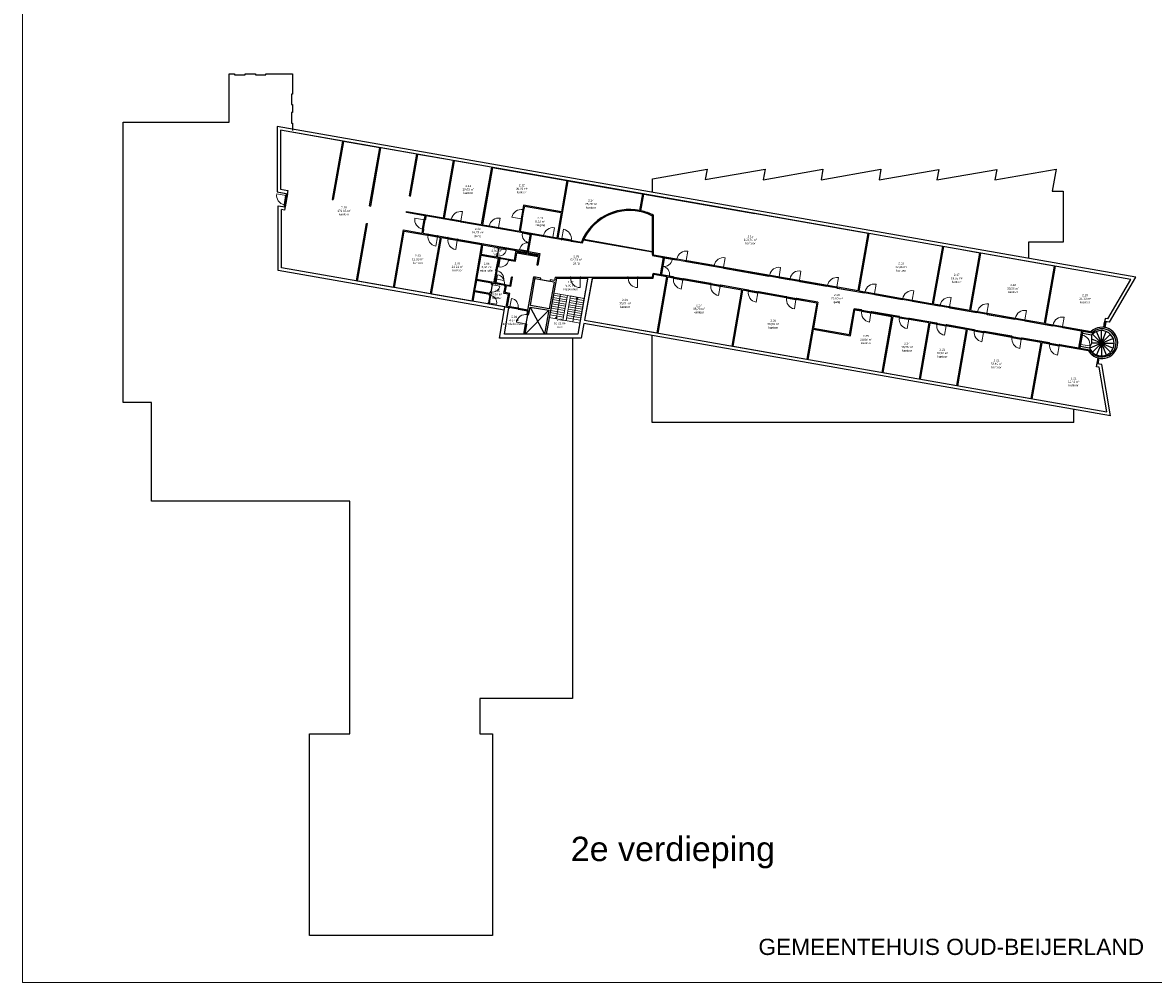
# Model space of a CAD drawing. Header units: inches. Extents: x 15 to 546804, y -66 to 267312.
# Tile 12 of 256: x 214980 to 322572, y 12 to 91344. Entities that reach past the tile are written whole.
import ezdxf

# ---------------------------------------------------------------- set-up
doc = ezdxf.new("R2010")
doc.units = ezdxf.units.IN
doc.header["$MEASUREMENT"] = 0
doc.layers.add('Contour lijnen_2', color=7, linetype='Continuous', lineweight=9)
doc.layers.add('HVA - Contour lijnen', color=7, linetype='Continuous', lineweight=9)
doc.layers.add('LAYER20', color=7, linetype='Continuous')
doc.styles.get("Standard").update_dxf_attribs({"font": 'arial.ttf'})

# ---------------------------------------------------------------- blocks, each defined once
blk = doc.blocks.new('*U3')
at = {"color": 7}
blk.add_lwpolyline([(0, 0), (0, 700, -0.414214), (700, 0, -0.667023)], format="xyb", dxfattribs=at)
blk = doc.blocks.new('*U5')
for points in [[(0, 0), (50, 0), (50, 100), (0, 100)], [(50, 60), (950, 60), (950, 100), (50, 100)], [(950, 0), (1000, 0), (1000, 100), (950, 100)]]:
    blk.add_lwpolyline(points, close=True)
at = {"layer": 'Contour lijnen_2', "xscale": 1.285714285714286, "yscale": 1.285714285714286, "zscale": 1.285714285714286}
blk.add_blockref('*U3', (50, 100), dxfattribs=at)
blk = doc.blocks.new('*U282')
for points in [[(0, 0), (50, 0), (50, 100), (0, 100)], [(50, 60), (1610, 60), (1610, 100), (50, 100)], [(1610, 0), (1660, 0), (1660, 100), (1610, 100)]]:
    blk.add_lwpolyline(points, close=True)
at = {"layer": 'Contour lijnen_2', "color": 7}
blk.add_lwpolyline([(1610, 100), (1610, 880, 0.4142136), (830, 100, 0.4142136), (50, 880), (50, 100)], format="xyb", dxfattribs=at)
blk = doc.blocks.new('*U284')
for points in [[(0, 0), (50, 0), (50, 100), (0, 100)], [(50, 60), (1609, 60), (1609, 100), (50, 100)], [(1609, 0), (1659, 0), (1659, 100), (1609, 100)]]:
    blk.add_lwpolyline(points, close=True)
at = {"layer": 'Contour lijnen_2', "color": 7}
blk.add_lwpolyline([(1609, 100), (1609, 879, 0.4142136), (829, 100, 0.4142136), (50, 879), (50, 100)], format="xyb", dxfattribs=at)
blk = doc.blocks.new('*U4')
for points in [[(0, 0), (50, 0), (50, 100), (0, 100)], [(50, 60), (850, 60), (850, 100), (50, 100)], [(850, 0), (900, 0), (900, 100), (850, 100)]]:
    blk.add_lwpolyline(points, close=True)
at = {"layer": 'Contour lijnen_2', "xscale": 1.142857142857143, "yscale": 1.142857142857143, "zscale": 1.142857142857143}
blk.add_blockref('*U3', (50, 100), dxfattribs=at)
blk = doc.blocks.new('*U277')
for points in [[(0, 0), (50, 0), (50, 100), (0, 100)], [(50, 60), (850, 60), (850, 100), (50, 100)], [(850, 0), (900, 0), (900, 100), (850, 100)]]:
    blk.add_lwpolyline(points, close=True)
at = {"layer": 'Contour lijnen_2', "xscale": 1.142857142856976, "yscale": 1.142857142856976, "zscale": 1.142857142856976}
blk.add_blockref('*U3', (50, 100), dxfattribs=at)
blk = doc.blocks.new('*U279')
for points in [[(0, 0), (50, 0), (50, 100), (0, 100)], [(50, 60), (750, 60), (750, 100), (50, 100)], [(750, 0), (800, 0), (800, 100), (750, 100)]]:
    blk.add_lwpolyline(points, close=True)
at = {"layer": 'Contour lijnen_2'}
blk.add_blockref('*U3', (50, 100), dxfattribs=at)
blk = doc.blocks.new('*U281')
for points in [[(0, 0), (50, 0), (50, 100), (0, 100)], [(50, 60), (750, 60), (750, 100), (50, 100)], [(750, 0), (800, 0), (800, 100), (750, 100)]]:
    blk.add_lwpolyline(points, close=True)
at = {"layer": 'Contour lijnen_2'}
blk.add_blockref('*U3', (50, 100), dxfattribs=at)
blk = doc.blocks.new('*U236')
for points in [[(0, 0), (50, 0), (50, 100), (0, 100)], [(50, 60), (750, 60), (750, 100), (50, 100)], [(750, 0), (800, 0), (800, 100), (750, 100)]]:
    blk.add_lwpolyline(points, close=True)
at = {"layer": 'Contour lijnen_2'}
blk.add_blockref('*U3', (50, 100), dxfattribs=at)
blk = doc.blocks.new('*U239')
for points in [[(0, 0), (50, 0), (50, 100), (0, 100)], [(50, 60), (950, 60), (950, 100), (50, 100)], [(950, 0), (1000, 0), (1000, 100), (950, 100)]]:
    blk.add_lwpolyline(points, close=True)
at = {"layer": 'Contour lijnen_2', "xscale": 1.285714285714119, "yscale": 1.285714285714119, "zscale": 1.285714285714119}
blk.add_blockref('*U3', (50, 100), dxfattribs=at)

msp = doc.modelspace()

# ---------------------------------------------------------------- linework, layer by layer
for p, q in [((240671, 81781), (240671, 81067)), ((239213, 81454), (239213, 75231)), ((320901, 67121), (239213, 81454)), ((239513, 81097), (239513, 75483)), ((320424, 66900), (239513, 81097)), ((245406, 80063), (244433, 74519)), ((245504, 80046), (244532, 74501)), ((248971, 79437), (245504, 80046)), ((247999, 73893), (248971, 79437)), ((248097, 73876), (249070, 79420)), ((251782, 74854), (252478, 78822)), ((251880, 74836), (252576, 78805)), ((255029, 72761), (255984, 78207)), ((255127, 72744), (256083, 78190)), ((259579, 77576), (258624, 72130)), ((259678, 77559), (258722, 72113)), ((259678, 77559), (266770, 76314)), ((239513, 75483), (240222, 75359)), ((240222, 75359), (239898, 73512)), ((266868, 76297), (265912, 70851)), ((266770, 76314), (266246, 73331)), ((266868, 76297), (284646, 73178)), ((239213, 75231), (240171, 75063)), ((240072, 75081), (239852, 73825)), ((240171, 75063), (239950, 73808)), ((240147, 74928), (240048, 74945)), ((244433, 74519), (244532, 74501)), ((251782, 74854), (251880, 74836)), ((273711, 73467), (273989, 75048)), ((273809, 73446), (274087, 75030)), ((239302, 67769), (239302, 73921)), ((239302, 73921), (239950, 73808)), ((239602, 68021), (239602, 73564)), ((239898, 73512), (239602, 73564)), ((239974, 73943), (239876, 73960)), ((247999, 73893), (248097, 73876)), ((251505, 73278), (251522, 73376)), ((255714, 72540), (251505, 73278)), ((251522, 73376), (255029, 72761)), ((262651, 73962), (262587, 73595)), ((262587, 73595), (262685, 73578)), ((266246, 73331), (262651, 73962)), ((262732, 73846), (262685, 73578)), ((266229, 73232), (262732, 73846)), ((266229, 73232), (265814, 70868)), ((246748, 66767), (247708, 72238)), ((246847, 66750), (247807, 72221)), ((247708, 72238), (247807, 72221)), ((253258, 72970), (253200, 72639)), ((253200, 72639), (253299, 72622)), ((253357, 72953), (253299, 72622)), ((255127, 72744), (255731, 72638)), ((255731, 72638), (255713, 72539)), ((256716, 72465), (256698, 72366)), ((259309, 71909), (256699, 72367)), ((256716, 72465), (258624, 72130)), ((258722, 72113), (259326, 72007)), ((262414, 72610), (262219, 71499)), ((262512, 72593), (262317, 71482)), ((262414, 72610), (262512, 72593)), ((274923, 69270), (274923, 72941)), ((275023, 69253), (275023, 73003)), ((250255, 66152), (251215, 71628)), ((250353, 66134), (251297, 71512)), ((251215, 71628), (252969, 71323)), ((251297, 71512), (253508, 71124)), ((253027, 71654), (252969, 71323)), ((253027, 71654), (253126, 71637)), ((253126, 71637), (253068, 71305)), ((253068, 71305), (253526, 71223)), ((253526, 71223), (253508, 71124)), ((254511, 71050), (254493, 70951)), ((254511, 71050), (255424, 70889)), ((259326, 72007), (259309, 71908)), ((260311, 71834), (260293, 71736)), ((264489, 71001), (260294, 71737)), ((260311, 71834), (262219, 71499)), ((262317, 71482), (264506, 71098)), ((263025, 69574), (263311, 71206)), ((264506, 71098), (264488, 71000)), ((294476, 65839), (295432, 71285)), ((294575, 65822), (295530, 71268)), ((253786, 65532), (254729, 70910)), ((253884, 65515), (254828, 70893)), ((254493, 70951), (254729, 70910)), ((254828, 70893), (255407, 70791)), ((255424, 70889), (255407, 70791)), ((256409, 70717), (256392, 70618)), ((256392, 70618), (258654, 70221)), ((256409, 70717), (264184, 69370)), ((258654, 70221), (257711, 64843)), ((258753, 70204), (258596, 69308)), ((258753, 70204), (260211, 69948)), ((260201, 69894), (260211, 69948)), ((265491, 70925), (265473, 70827)), ((266228, 70696), (265474, 70828)), ((265491, 70925), (265814, 70868)), ((265912, 70851), (266245, 70793)), ((266245, 70793), (266228, 70694)), ((267230, 70620), (267213, 70521)), ((268212, 70348), (267213, 70523)), ((267230, 70620), (268148, 70459)), ((268249, 70441), (268212, 70348)), ((268353, 70680), (274923, 69527)), ((268375, 70727), (274923, 69578)), ((301568, 64595), (302523, 70041)), ((301666, 64578), (302622, 70023)), ((258578, 69209), (258172, 66894)), ((258578, 69209), (260213, 68922)), ((258596, 69308), (260053, 69052)), ((260213, 68922), (260018, 67809)), ((260053, 69052), (260063, 69106)), ((260161, 69089), (260063, 69106)), ((260312, 68905), (260116, 67792)), ((260152, 69034), (260161, 69089)), ((260152, 69034), (260398, 68991)), ((260300, 69877), (260201, 69894)), ((260300, 69877), (260309, 69931)), ((260309, 69931), (261944, 69644)), ((260312, 68905), (260381, 68893)), ((260398, 68991), (260381, 68893)), ((261787, 68748), (261944, 69644)), ((261868, 68632), (262008, 69430)), ((262008, 69430), (264031, 69075)), ((262025, 69528), (262043, 69627)), ((262025, 69528), (262987, 69359)), ((262025, 69528), (263005, 69458)), ((262043, 69627), (263005, 69458)), ((262043, 69627), (262987, 69359)), ((263005, 69458), (262987, 69359)), ((263103, 69440), (263086, 69342)), ((263086, 69342), (264048, 69173)), ((263086, 69342), (264065, 69272)), ((263103, 69440), (264065, 69272)), ((263103, 69440), (264048, 69173)), ((264031, 69075), (263892, 68287)), ((264184, 69370), (263991, 68269)), ((264065, 69272), (264048, 69173)), ((274923, 69270), (274923, 69170)), ((274923, 69170), (277174, 68775)), ((275023, 69253), (277191, 68872)), ((275023, 69253), (277191, 68872)), ((275750, 67341), (276037, 68975)), ((277191, 68872), (277173, 68774)), ((305114, 63973), (306069, 69419)), ((305212, 63955), (306168, 69401)), ((260863, 64290), (239602, 68021)), ((260116, 67792), (260018, 67809)), ((261284, 68836), (261267, 68737)), ((261267, 68737), (261868, 68632)), ((261284, 68836), (261787, 68748)), ((263892, 68287), (263991, 68269)), ((278176, 68699), (278158, 68601)), ((278159, 68602), (280724, 68152)), ((278176, 68699), (280741, 68249)), ((278176, 68699), (280741, 68249)), ((280741, 68249), (280724, 68151)), ((281726, 68076), (281709, 67978)), ((281709, 67979), (285997, 67227)), ((281726, 68076), (283691, 67732)), ((281726, 68076), (286014, 67324)), ((312205, 62728), (313161, 68174)), ((312304, 62711), (313259, 68157)), ((260811, 63995), (239302, 67769)), ((258155, 66796), (257991, 65860)), ((259613, 66540), (258155, 66796)), ((259807, 66607), (258172, 66894)), ((259862, 66922), (259807, 66607)), ((259961, 66905), (259862, 66922)), ((259961, 66905), (259906, 66590)), ((261363, 66334), (261502, 67122)), ((261445, 66219), (261600, 67105)), ((261600, 67105), (261502, 67122)), ((262993, 63612), (263613, 67145)), ((263289, 64428), (263761, 67119)), ((264289, 67026), (263613, 67145)), ((265551, 66653), (263735, 66971)), ((264263, 66879), (264289, 67026)), ((265771, 67030), (264798, 61708)), ((265175, 66871), (265149, 66723)), ((265577, 66800), (265175, 66871)), ((265637, 67130), (265577, 66800)), ((265637, 67130), (269194, 67129)), ((265771, 67030), (268748, 67029)), ((268767, 67129), (267802, 61707)), ((269194, 67129), (268449, 63021)), ((268767, 67129), (269194, 67129)), ((269176, 67029), (274985, 67026)), ((269194, 67129), (274901, 67126)), ((274901, 67126), (274962, 67479)), ((276887, 67141), (274962, 67479)), ((274985, 67026), (275044, 67363)), ((276278, 67146), (275044, 67363)), ((275342, 61812), (276278, 67146)), ((275441, 61794), (276377, 67129)), ((276870, 67043), (276377, 67129)), ((276887, 67141), (276870, 67043)), ((277872, 66968), (277855, 66870)), ((280420, 66420), (277855, 66870)), ((280438, 66518), (277872, 66968)), ((286014, 67324), (285997, 67225)), ((286999, 67151), (286982, 67053)), ((286982, 67054), (287932, 66887)), ((286999, 67151), (287950, 66984)), ((287950, 66984), (287932, 66886)), ((288934, 66812), (288917, 66713)), ((288917, 66714), (291503, 66260)), ((288934, 66812), (291521, 66358)), ((318233, 63155), (320424, 66900)), ((318388, 62825), (320901, 67121)), ((253786, 65532), (250353, 66134)), ((257973, 65762), (257809, 64826)), ((257973, 65762), (259431, 65506)), ((257991, 65860), (259448, 65604)), ((259448, 65604), (259461, 65678)), ((259560, 65661), (259461, 65678)), ((259560, 65661), (259517, 65415)), ((259600, 66466), (259613, 66540)), ((259698, 66449), (259600, 66466)), ((259711, 66523), (259698, 66449)), ((259957, 66480), (259711, 66523)), ((259906, 66590), (259975, 66578)), ((259906, 66590), (259975, 66578)), ((259975, 66578), (259957, 66480)), ((260782, 65568), (260913, 66312)), ((260861, 66423), (260844, 66324)), ((260913, 66312), (260844, 66324)), ((260861, 66423), (261363, 66334)), ((260861, 66423), (260930, 66410)), ((260898, 65650), (261011, 66295)), ((261331, 65573), (260898, 65650)), ((261445, 66219), (261011, 66295)), ((265550, 66653), (265087, 64113)), ((268545, 65888), (267802, 61707)), ((280438, 66518), (280420, 66420)), ((281423, 66345), (281405, 66247)), ((283419, 65893), (281405, 66247)), ((284005, 65892), (281423, 66345)), ((282483, 60559), (283419, 65893)), ((282581, 60541), (283518, 65876)), ((283988, 65794), (283518, 65876)), ((284005, 65892), (283988, 65794)), ((284990, 65719), (284972, 65621)), ((287646, 65253), (284990, 65719)), ((291521, 66358), (291503, 66259)), ((292506, 66185), (292488, 66086)), ((292488, 66087), (295071, 65634)), ((292506, 66185), (294476, 65839)), ((294575, 65822), (295088, 65732)), ((295088, 65732), (295071, 65633)), ((257711, 64843), (253884, 65515)), ((259280, 64644), (259267, 64570)), ((259378, 64627), (259280, 64644)), ((259378, 64627), (259365, 64553)), ((259431, 65506), (259418, 65432)), ((259517, 65415), (259418, 65432)), ((261216, 65492), (260782, 65568)), ((261000, 64266), (261216, 65492)), ((261116, 64347), (261331, 65573)), ((287629, 65155), (284972, 65621)), ((287646, 65253), (287629, 65155)), ((288631, 65081), (288613, 64982)), ((290535, 64645), (288613, 64982)), ((290651, 64726), (288631, 65081)), ((290535, 64645), (290103, 62182)), ((290651, 64726), (290219, 62264)), ((296073, 65559), (296056, 65460)), ((296056, 65461), (298662, 65004)), ((296073, 65559), (298679, 65102)), ((298679, 65102), (298662, 65003)), ((299664, 64929), (299647, 64830)), ((299647, 64831), (302222, 64379)), ((299664, 64929), (301568, 64595)), ((301666, 64578), (302239, 64477)), ((260340, 61310), (260863, 64290)), ((260816, 61709), (261256, 64221)), ((260863, 64290), (261256, 64221)), ((261116, 64347), (261298, 64315)), ((261256, 64221), (261280, 64217)), ((261298, 64315), (261280, 64217)), ((262167, 64061), (262184, 64160)), ((262167, 64061), (263045, 63907)), ((262184, 64160), (263062, 64006)), ((262811, 61709), (265060, 63965)), ((263045, 63907), (262993, 63612)), ((262993, 63612), (263141, 63586)), ((263141, 63586), (263263, 64281)), ((263263, 64281), (265060, 63965)), ((263263, 64281), (264648, 61708)), ((265087, 64113), (263289, 64428)), ((265060, 63965), (264648, 61708)), ((293666, 61659), (294098, 64121)), ((293748, 61543), (294180, 64005)), ((294784, 64001), (294098, 64121)), ((294767, 63902), (294180, 64005)), ((294180, 64005), (294767, 63902)), ((294784, 64001), (294767, 63902)), ((295769, 63828), (295752, 63729)), ((297701, 63387), (295752, 63729)), ((295752, 63729), (297701, 63387)), ((298376, 63371), (295769, 63828)), ((302239, 64477), (302222, 64379)), ((303224, 64304), (303206, 64206)), ((303207, 64206), (305785, 63754)), ((303224, 64304), (305114, 63973)), ((305212, 63955), (305802, 63852)), ((305802, 63852), (305785, 63753)), ((306787, 63679), (306770, 63580)), ((306770, 63581), (309376, 63123)), ((306787, 63679), (309393, 63222)), ((262659, 61709), (262820, 62627)), ((262811, 61709), (262968, 62601)), ((262820, 62627), (262968, 62601)), ((268395, 62726), (268138, 61310)), ((318501, 53934), (268395, 62726)), ((268449, 63021), (318135, 54303)), ((296765, 58053), (297701, 63387)), ((296863, 58035), (297799, 63370)), ((298358, 63272), (297799, 63370)), ((298376, 63371), (298358, 63272)), ((299361, 63198), (299343, 63099)), ((301247, 62765), (299343, 63099)), ((301935, 62746), (299361, 63198)), ((300311, 57430), (301247, 62765)), ((300409, 57413), (301345, 62748)), ((301918, 62648), (301345, 62748)), ((301935, 62746), (301918, 62648)), ((302920, 62573), (302903, 62475)), ((304792, 62143), (302903, 62475)), ((305498, 62121), (302920, 62573)), ((309393, 63222), (309376, 63123)), ((310378, 63049), (310361, 62950)), ((310361, 62951), (312960, 62494)), ((310378, 63049), (312205, 62728)), ((312304, 62711), (312978, 62593)), ((312978, 62593), (312960, 62494)), ((313963, 62420), (313945, 62321)), ((313963, 62420), (316656, 61947)), ((317845, 62353), (317930, 62839)), ((317987, 63196), (317846, 62357)), ((318388, 62825), (317937, 62901)), ((318036, 62884), (317944, 62340)), ((317944, 62339), (318029, 62822)), ((318233, 63155), (317987, 63196)), ((267802, 61707), (260816, 61709)), ((290103, 62182), (289599, 59310)), ((290202, 62165), (289698, 59293)), ((290202, 62165), (293748, 61543)), ((290219, 62264), (293666, 61659)), ((303856, 56808), (304792, 62143)), ((303955, 56791), (304891, 62126)), ((305481, 62022), (304891, 62126)), ((305498, 62121), (305481, 62022)), ((306483, 61948), (306466, 61849)), ((309072, 61392), (306466, 61849)), ((309090, 61491), (306483, 61948)), ((309090, 61491), (309072, 61392)), ((313945, 62321), (316753, 61829)), ((315748, 62005), (315462, 60373)), ((315847, 61988), (315560, 60355)), ((315691, 61681), (315790, 61664)), ((315847, 61988), (315812, 61791)), ((315812, 61791), (316718, 61632)), ((316595, 61856), (315847, 61988)), ((316656, 61947), (316753, 61829)), ((316715, 60834), (316718, 61632)), ((317628, 60834), (316772, 61689)), ((317628, 60834), (317164, 61951)), ((317628, 60834), (317628, 62044)), ((317628, 60834), (318090, 61952)), ((317628, 60834), (318483, 61689)), ((268138, 61310), (260340, 61310)), ((310074, 61318), (310057, 61219)), ((311884, 60899), (310057, 61219)), ((312674, 60862), (310074, 61318)), ((310948, 55564), (311884, 60899)), ((311047, 55547), (311983, 60881)), ((312657, 60763), (311983, 60881)), ((312674, 60862), (312657, 60763)), ((313659, 60689), (313642, 60590)), ((316412, 60104), (313642, 60590)), ((316539, 60183), (313659, 60689)), ((315519, 60696), (315617, 60679)), ((315519, 60696), (315617, 60679)), ((315560, 60355), (315595, 60552)), ((315595, 60552), (316501, 60393)), ((316501, 60393), (316715, 60834)), ((317628, 60834), (316510, 60370)), ((317628, 60834), (316715, 60834)), ((317628, 60834), (316717, 61211)), ((317628, 60834), (316772, 59978)), ((317628, 60834), (317165, 59716)), ((317628, 60834), (318728, 61291)), ((317628, 60834), (318819, 60834)), ((317628, 60834), (318483, 59978)), ((317628, 60834), (317628, 59624)), ((317628, 60834), (318746, 60372)), ((317628, 60834), (318091, 59716)), ((316412, 60104), (316539, 60183)), ((317172, 58591), (317319, 59429)), ((317322, 58869), (317417, 59409)), ((317418, 58547), (317172, 58591)), ((317679, 58806), (317224, 58886)), ((318135, 54303), (317418, 58547)), ((318501, 53934), (317679, 58806)), ((314998, 53289), (314998, 54549))]:
    msp.add_line(p, q)
for points in [[(267304, 61310), (267304, 27030), (258474, 27030), (258474, 23670), (259704, 23670), (259704, 4475), (242266, 4475), (242266, 23665), (246116, 23665), (246116, 45810), (227231, 45810), (227231, 55185), (224551, 55185), (224551, 81875), (234631, 81875), (234631, 86460), (235143, 86460), (235143, 86360), (236143, 86360), (236143, 86460), (237130, 86460), (237130, 86360), (238130, 86360), (238130, 86460), (240671, 86460), (240671, 84549), (240571, 84549), (240571, 83549), (240671, 83549), (240671, 82781), (240571, 82781), (240571, 81781), (240671, 81781)], [(274908, 75191), (274908, 76492), (280108, 77401), (279933, 76403), (285619, 77397), (285443, 76398), (291129, 77392), (290954, 76393), (296640, 77387), (296465, 76388), (302151, 77381), (301975, 76382), (307662, 77376), (307485, 76373), (313319, 77393), (312951, 75314), (313993, 75314), (313993, 70444), (310693, 70444), (310693, 68909)], [(314998, 53289), (274881, 53289), (274881, 61588)]]:
    msp.add_lwpolyline(points)
for points in [[(273711, 73467, 0.361879), (268148, 70459)], [(274923, 72941, 0.4389962), (268249, 70441, 0.4389962)], [(275023, 73003, 0.0656825), (273809, 73446, 0.0656825)], [(316412, 60104, 2.8515087), (316656, 61947)], [(316501, 60393, 3.568071), (316718, 61632)], [(316539, 60183, 2.8770371), (316753, 61829, 2.7258217)]]:
    msp.add_lwpolyline(points, format="xyb")
at = {"layer": 'HVA - Contour lijnen'}
for p, q in [((265330, 64575), (266629, 64347)), ((265366, 64782), (266665, 64554)), ((265403, 64989), (266702, 64761)), ((265439, 65195), (266738, 64968)), ((265475, 65402), (266774, 65174)), ((265512, 65609), (268405, 65101)), ((265512, 65609), (266811, 65381)), ((266161, 65495), (265771, 63280)), ((266811, 65382), (266391, 63039)), ((267106, 65329), (266686, 62986)), ((266997, 64708), (268296, 64480)), ((267033, 64915), (268333, 64687)), ((267070, 65122), (268369, 64894)), ((267735, 65087), (267346, 62871)), ((267756, 65215), (267662, 65098)), ((267662, 65098), (267735, 65087)), ((267807, 65074), (267735, 65087)), ((267756, 65215), (267807, 65074)), ((265149, 63541), (266448, 63313)), ((265185, 63748), (266484, 63520)), ((265221, 63954), (266520, 63726)), ((265257, 64161), (266557, 63933)), ((265294, 64368), (266593, 64140)), ((266816, 63674), (268115, 63446)), ((266852, 63881), (268151, 63653)), ((266888, 64088), (268187, 63860)), ((266925, 64295), (268224, 64067)), ((266961, 64501), (268260, 64274)), ((265083, 63268), (267994, 62758)), ((265750, 63151), (265698, 63292)), ((265698, 63292), (265771, 63280)), ((265750, 63151), (265843, 63269)), ((265843, 63269), (265771, 63280)), ((266743, 63260), (268042, 63032)), ((266779, 63467), (268079, 63239))]:
    msp.add_line(p, q, dxfattribs=at)
for points in [[(214980, 178212), (214980, 89112)], [(214980, 89112), (214980, 12)], [(214980, 12), (340980, 12)]]:
    msp.add_lwpolyline(points, dxfattribs=at)
msp.add_lwpolyline([(317417, 59409), (317322, 58869), (317679, 58806), (318501, 53934), (268395, 62726), (268138, 61310), (260340, 61310), (260811, 63995), (239302, 67769), (239302, 73921), (239852, 73825), (240072, 75081), (239213, 75231), (239213, 81454), (320901, 67121), (318388, 62825), (318036, 62884), (317944, 62340, -1.0024684), (317417, 59409)], format="xyb", dxfattribs=at)
for points in [[(239513, 81097), (245406, 80063), (244433, 74519), (244532, 74501), (245504, 80046), (248971, 79437), (247999, 73893), (248097, 73876), (249070, 79420), (252478, 78822), (251782, 74854), (251880, 74836), (252576, 78805), (255984, 78207), (255029, 72761), (251522, 73376), (251505, 73278), (253258, 72970), (252969, 71323), (251215, 71628), (250255, 66152), (246847, 66750), (247807, 72221), (247708, 72238), (246748, 66767), (239602, 68021), (239602, 73564), (239898, 73512), (240222, 75359), (239513, 75483)], [(256083, 78190), (259579, 77576), (258624, 72130), (255127, 72744)], [(259678, 77559), (266770, 76314), (266246, 73331), (262651, 73962), (262219, 71499), (258722, 72113)], [(262732, 73846), (266229, 73232), (265814, 70868), (262317, 71482)], [(253357, 72953), (263311, 71206), (263025, 69571), (253070, 71318)], [(251297, 71512), (254729, 70910), (253786, 65532), (250353, 66134)], [(262008, 69430), (264031, 69075), (263892, 68287), (263991, 68269), (264184, 69370), (263123, 69554), (263410, 71189), (268212, 70348), (268353, 70680), (274923, 69527), (274923, 69170), (275939, 68992), (275652, 67358), (274962, 67479), (274904, 67148), (274901, 67126), (265637, 67126), (265577, 66800), (265175, 66871), (265149, 66723), (264263, 66879), (264289, 67026), (263613, 67145), (263062, 64006), (261116, 64347), (261331, 65573), (260898, 65650), (261011, 66295), (261445, 66219), (261600, 67105), (261502, 67122), (261363, 66334), (259906, 66590), (260312, 68905), (261868, 68632)], [(294575, 65822), (301568, 64595), (302523, 70041), (295530, 71268)], [(254828, 70893), (258654, 70221), (257711, 64843), (253884, 65515)], [(261944, 69644), (260309, 69931), (260300, 69877), (260201, 69894), (260211, 69948), (258753, 70204), (258596, 69308), (260053, 69052), (260063, 69106), (260161, 69089), (260152, 69034), (261787, 68748)], [(301666, 64578), (305114, 63973), (306069, 69419), (302622, 70023)], [(260213, 68922), (258578, 69209), (258172, 66894), (259807, 66607)], [(276037, 68975), (315748, 62005), (315462, 60373), (294098, 64121), (293666, 61659), (290219, 62264), (290651, 64726), (275750, 67341)], [(305212, 63955), (312205, 62728), (313161, 68174), (306168, 69401)], [(258155, 66796), (257991, 65860), (259448, 65604), (259461, 65678), (259560, 65661), (259517, 65415), (259418, 65432), (259431, 65506), (257973, 65762), (257809, 64826), (259267, 64570), (259280, 64644), (259378, 64627), (259365, 64553), (261000, 64266), (261216, 65492), (260782, 65568), (260913, 66312), (259711, 66523), (259698, 66449), (259600, 66466), (259613, 66540)], [(265771, 67030), (268748, 67029), (268405, 65101), (265512, 65609)], [(268449, 63021), (269176, 67029), (274985, 67026), (275044, 67363), (276278, 67146), (275342, 61812)], [(276377, 67129), (283419, 65893), (282483, 60559), (275441, 61794)], [(283518, 65876), (290535, 64645), (289599, 59310), (282581, 60541)], [(265512, 65609), (264798, 61708), (267802, 61707), (268405, 65101), (267106, 65329), (266686, 62986), (266391, 63039), (266811, 65382)], [(261256, 64221), (263045, 63907), (262993, 63612), (263018, 63607), (262845, 62623), (262820, 62627), (262659, 61709), (260816, 61709)], [(294180, 64005), (297701, 63387), (296765, 58053), (289698, 59293), (290202, 62165), (293748, 61543)], [(297799, 63370), (301247, 62765), (300311, 57430), (296863, 58035)], [(301345, 62748), (304792, 62143), (303856, 56808), (300409, 57413)], [(304891, 62126), (311884, 60899), (310948, 55564), (303955, 56791)]]:
    msp.add_lwpolyline(points, close=True, dxfattribs=at)
for points in [[(266868, 76297), (273989, 75048), (273711, 73467, 0.361879), (268148, 70459), (265912, 70851)], [(274087, 75030), (295432, 71285), (294476, 65839), (275023, 69253), (275023, 73003, 0.0658646), (273809, 73446)], [(313259, 68157), (320424, 66900), (318233, 63155), (317987, 63196), (317839, 62354, 0.2236768), (316656, 61947), (312304, 62711)], [(315595, 60552), (316501, 60393, 3.568071), (316718, 61632), (315812, 61791)], [(311983, 60881), (316412, 60104, 0.1996892), (317319, 59429), (317172, 58591), (317418, 58547), (318135, 54303), (311047, 55547)]]:
    msp.add_lwpolyline(points, format="xyb", close=True, dxfattribs=at)

# ---------------------------------------------------------------- block references
at = {"xscale": -1}
for name, p, rotation in [('*U5', (240147, 74928), 80.0477035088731), ('*U5', (256698, 72366), 350.0477035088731), ('*U5', (253299, 72622), 80.0477035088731), ('*U5', (260293, 71736), 350.0477035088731), ('*U282', (263410, 71189), 80.0477035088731), ('*U5', (265474, 70828), 350.0477035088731), ('*U4', (260398, 68991), 170.047703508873), ('*U284', (275652, 67358), 260.0477035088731), ('*U5', (278158, 68601), 350.0477035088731), ('*U5', (281709, 67979), 350.0477035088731), ('*U277', (259862, 66922), 260.0477035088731), ('*U5', (286982, 67054), 350.0477035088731), ('*U5', (288917, 66713), 350.0477035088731), ('*U5', (292488, 66086), 350.0477035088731), ('*U5', (296056, 65460), 350.0477035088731), ('*U5', (299647, 64831), 350.0477035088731), ('*U279', (259280, 64644), 260.0477035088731), ('*U5', (303206, 64206), 350.0477035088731), ('*U5', (306770, 63580), 350.0477035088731), ('*U5', (310361, 62951), 350.0477035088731), ('*U5', (313945, 62321), 350.0477035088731), ('*U239', (315519, 60696), 260.0477035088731)]:
    msp.add_blockref(name, p, dxfattribs=dict(at, rotation=rotation))
for name, p, rotation in [('*U5', (262512, 72593), 80.04770350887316), ('*U5', (254511, 71050), 170.0477035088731), ('*U5', (266228, 70696), 350.0477035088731), ('*U5', (256409, 70717), 170.0477035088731), ('*U236', (260201, 69894), 260.0477035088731), ('*U4', (259957, 66480), 350.0477035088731), ('*U5', (268080, 67127), 179.9999999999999), ('*U5', (273550, 67127), 179.9999999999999), ('*U5', (277872, 66968), 170.0477035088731), ('*U281', (259600, 66466), 260.0477035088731), ('*U5', (281423, 66345), 170.0477035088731), ('*U5', (284990, 65719), 170.0477035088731), ('*U4', (261280, 64217), 350.0477035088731), ('*U5', (288631, 65081), 170.0477035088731), ('*U5', (262943, 62605), 80.04770350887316), ('*U5', (295769, 63828), 170.0477035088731), ('*U5', (299361, 63198), 170.0477035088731), ('*U5', (302920, 62573), 170.0477035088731), ('*U5', (306483, 61948), 170.0477035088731), ('*U5', (310074, 61318), 170.0477035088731), ('*U5', (313659, 60689), 170.0477035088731)]:
    msp.add_blockref(name, p, dxfattribs=dict(rotation=rotation))

# ---------------------------------------------------------------- texts
at = {"layer": 'HVA - Contour lijnen'}
for s, height, p in [('2e verdieping ', 2317.56, (267136, 11556)), ('GEMEENTEHUIS OUD-BEIJERLAND', 1545.04, (284993, 2621))]:
    msp.add_text(s, height=height, dxfattribs=at).set_placement(p)
at = {"layer": 'LAYER20', "char_height": 200, "attachment_point": 1}
for s, insert in [('\\pxqc;2.11\\P19,63 m²\\Pkantoor', (256067, 75899)), ('\\pxqc;2.12\\P30,69 m²\\Pkantoor', (261150, 75979)), ('\\pxqc;2.14\\P25,29 m²\\Pkantoor', (267737, 74515)), ('\\pxqc;2.10\\P173,85 m²\\Pkantoor', (244236, 73862)), ('\\pxqc;2.13\\P8,52 m²\\Pberging', (262908, 72847)), ('\\pxqc;2.30\\P16,78 m²\\Pgang', (256961, 71813)), ('\\pxqc;2.15\\P113,74 m²\\Pkantoor', (282914, 71110)), ('\\pxqc;2.07\\P2,94 m²\\Ptoilet', (258741, 70064)), ('\\pxqc;2.09\\P19,03 m²\\Pkantoor', (251264, 69256)), ('\\pxqc;2.03\\P52,73 m²\\Pgang', (266346, 69209)), ('\\pxqc;2.08\\P21,21 m²\\Pkantoor', (255032, 68536)), ('\\pxqc;2.06\\P3,90 m²\\Pmiva toilet', (257803, 68513)), ('\\pxqc;2.16\\P39,26 m²\\Pkantoor', (297255, 68525)), ('\\pxqc;2.02\\P5,00 m²\\Ptrappenhuis', (265795, 66750)), ('\\pxqc;2.17\\P19,35 m²\\Pkantoor', (302542, 67446)), ('\\pxqc;2.05\\P5,96 m²\\Ptoiletten', (258814, 65917)), ('\\pxqc;2.18\\P39,26 m²\\Pkantoor', (307896, 66476)), ('\\pxqc;2.29\\P33,01 m²\\Pkantoor', (270976, 65058)), ('\\pxqc;2.28\\P75,60 m²\\Pgang', (291133, 65529)), ('\\pxqc;2.19\\P34,13 m²\\Pkantoor', (314747, 65510)), ('\\pxqc;2.27\\P38,73 m²\\Pkantoor', (278008, 64543)), ('\\pxqc;2.04\\P4,37 m²\\Ptechnische ruimte', (260438, 63449)), ('\\pxqc;2.01\\P10,21 m²\\Ptrap', (264772, 63164)), ('\\pxqc;2.26\\P38,59 m²\\Pkantoor', (285087, 63091)), ('\\pxqc;2.25\\P29,86 m²\\Pkantoor', (293905, 61616)), ('\\pxqc;2.24\\P18,96 m²\\Pkantoor', (297808, 60902)), ('\\pxqc;2.23\\P18,96 m²\\Pkantoor', (301172, 60329)), ('\\pxqc;2.20\\P5,60 m²\\Ptrap', (316393, 61262)), ('\\pxqc;2.22\\P38,46 m²\\Pkantoor', (306322, 59309)), ('\\pxqc;2.21\\P33,42 m²\\Pkantoor', (313654, 57593))]:
    msp.add_mtext_dynamic_manual_height_columns(s, width=2639.93, gutter_width=12.5, heights=[1193], dxfattribs=dict(at, insert=insert))

doc.saveas('drawing.dxf')
